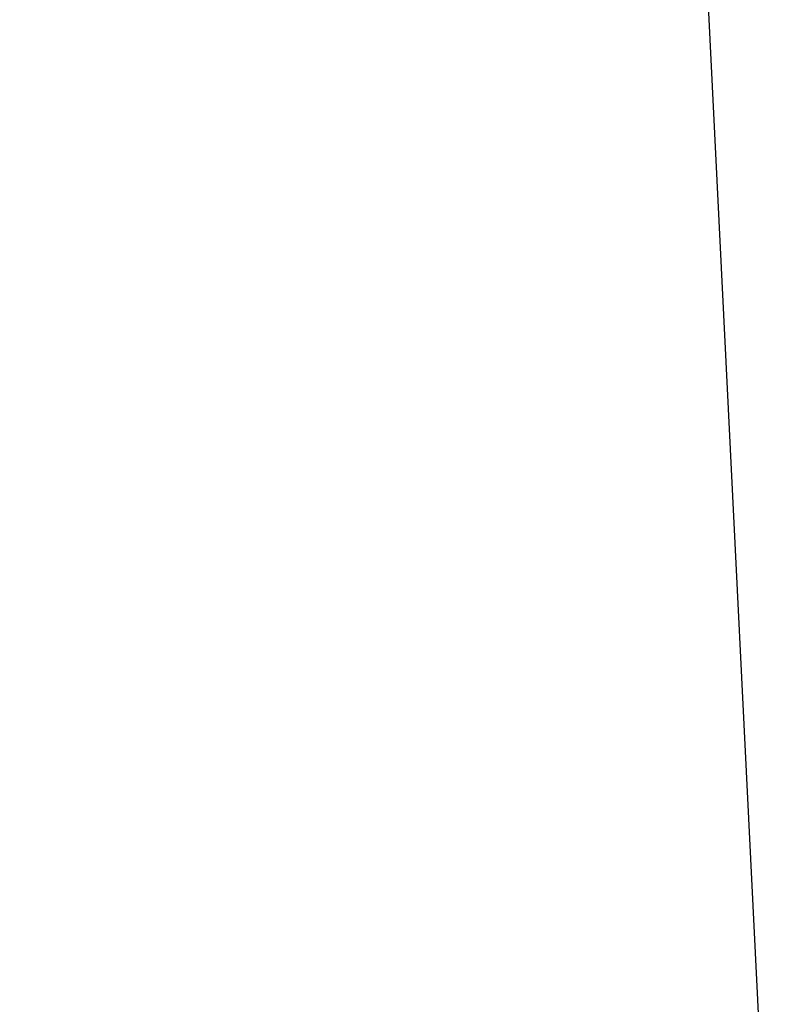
# Model space of a CAD drawing. Header units: millimetres. Extents: x 38389465 to 38395088, y 2473666 to 2480744.
# Tile 32 of 256: x 38392202 to 38392495, y 2476832 to 2477205. Entities that reach past the tile are written whole.
import ezdxf

# ---------------------------------------------------------------- set-up
doc = ezdxf.new("R2010")
doc.units = ezdxf.units.MM
doc.header["$LTSCALE"] = 2
doc.layers.add('0核算', color=6, linetype='CONTINUOUS', plot=False)

msp = doc.modelspace()

# ---------------------------------------------------------------- linework, layer by layer
at = {"layer": '0核算', "color": 2, "linetype": 'Continuous', "flags": 128}
msp.add_lwpolyline([(38390983.82194754, 2476615.372874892), (38392296.55401243, 2480576.597181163), (38392494.59365848, 2476591.104162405)], dxfattribs=at)

doc.saveas('drawing.dxf')
